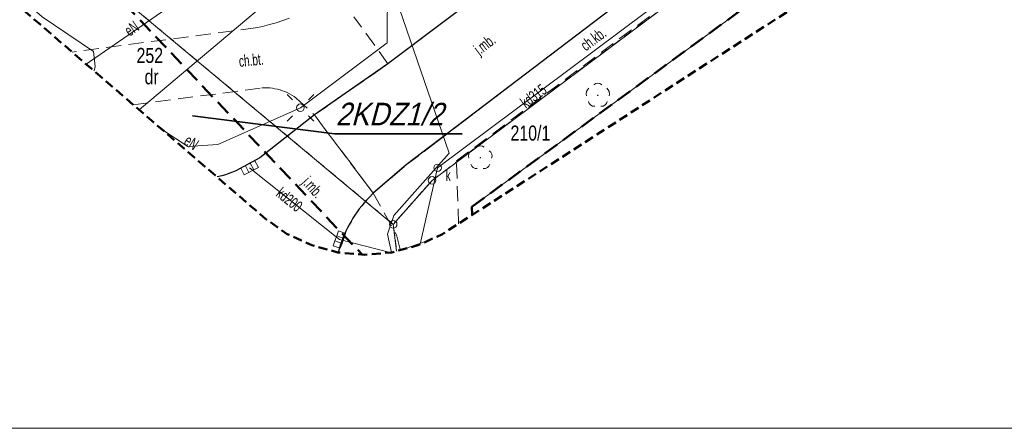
# Model space of a CAD drawing. Header units: metres. Extents: x 6546460 to 6547055, y 5576048 to 5576258.
# Tile 3 of 18: x 6546593 to 6546658, y 5576048 to 5576075. Entities that reach past the tile are written whole.
import ezdxf
from ezdxf.enums import TextEntityAlignment as Align

# ---------------------------------------------------------------- set-up
doc = ezdxf.new("R2010")
doc.units = ezdxf.units.M
doc.header["$MEASUREMENT"] = 0
for name, pattern in [('1.0_0.5', [1.5, 1, -0.5]), ('1.5_0.5', [2, 1.5, -0.5]), ('2', [0.9, 0.6, -0.3]), ('219-500', [0]), ('BKO', [1.5, 1, -0.5]), ('egug-500', [1, 0.5, -0.5])]:
    doc.linetypes.add(name, pattern=pattern)
doc.layers.get('0').update_dxf_attribs({"linetype": 'CONTINUOUS', "lineweight": 5})
for name, color, linetype in [('202-punkt graniczny', 7, 'CONTINUOUS'), ('203-punkt graniczny', 7, 'CONTINUOUS'), ('210-oznaczenie konturu użytku gruntowego', 7, 'CONTINUOUS'), ('211-numer działki ewidencyjnej', 7, 'CONTINUOUS'), ('218-kontur użytku gruntowego', 7, 'CONTINUOUS'), ('219-działka ewidencyjna', 7, 'CONTINUOUS'), ('chodnik', 7, 'CONTINUOUS'), ('chodnik-Atr17', 7, 'CONTINUOUS'), ('drzewo liściaste', 7, 'CONTINUOUS'), ('jezdnia', 7, 'CONTINUOUS'), ('jezdnia-Atr17', 7, 'CONTINUOUS'), ('komora podziemna', 7, 'CONTINUOUS'), ('kratka ściekowa', 7, 'CONTINUOUS'), ('krawężnik', 7, 'CONTINUOUS'), ('latarnia', 7, 'CONTINUOUS'), ('podpora przewodów', 7, 'CONTINUOUS'), ('przewód elektroenergetyczny podziemny', 7, 'CONTINUOUS'), ('przewód elektroenergetyczny podziemny-Atr1', 7, 'CONTINUOUS'), ('przewód kanalizacyjny', 7, 'CONTINUOUS'), ('przewód kanalizacyjny-Atr1', 7, 'CONTINUOUS'), ('przewód wodociągowy', 7, 'CONTINUOUS'), ('właz do komory lub kanału - okrągły', 7, 'CONTINUOUS'), ('właz do komory lub kanału - okrągły-Atr17', 7, 'CONTINUOUS'), ('Zakres', 7, 'CONTINUOUS')]:
    doc.layers.add(name, color=color, linetype=linetype)
doc.layers.add('mpzp', color=4, linetype='BKO', lineweight=50)
doc.styles.get("Standard").update_dxf_attribs({"font": 'Working1250', "width": 0.75})

# ---------------------------------------------------------------- blocks, each defined once
blk = doc.blocks.new('202')
at = {"color": 0, "linetype": 'Continuous', "lineweight": 0}
blk.add_circle((0, 0), 0.25, dxfattribs=at)
blk = doc.blocks.new('203')
at = {"linetype": 'Continuous', "lineweight": 0}
h = blk.add_hatch(color=0, dxfattribs=at)
edge = h.paths.add_edge_path()
edge.add_arc((0, 0), 0.045, 0, 360)
blk = doc.blocks.new('US15')
at = {"color": 0, "linetype": 'Continuous', "lineweight": 13}
blk.add_circle((0, 0), 0.25, dxfattribs=at)
blk = doc.blocks.new('US22')
at = {"color": 0, "linetype": 'Continuous', "lineweight": 13}
blk.add_circle((0, 0), 0.25, dxfattribs=at)
blk = doc.blocks.new('SM01')
at = {"color": 0, "linetype": 'Continuous', "lineweight": 13}
for p, q in [((-0.53, 0.531), (-0.883, 0.884)), ((0.531, 0.531), (0.884, 0.884)), ((-0.53, -0.53), (-0.883, -0.883)), ((0.531, -0.53), (0.884, -0.883))]:
    blk.add_line(p, q, dxfattribs=at)
blk.add_circle((0, 0), 0.25, dxfattribs=at)
blk = doc.blocks.new('US05')
at = {"color": 0, "linetype": 'Continuous', "lineweight": 13}
for p, q in [((-0.525, -0.25), (-0.525, 0.25)), ((-0.525, 0.25), (-0.175, 0.25)), ((-0.175, -0.25), (-0.175, 0.25)), ((-0.175, 0.25), (0.175, 0.25)), ((0.175, -0.25), (0.175, 0.25)), ((0.175, 0.25), (0.525, 0.25)), ((0.525, -0.25), (0.525, 0.25)), ((-0.525, -0.25), (-0.175, -0.25)), ((-0.175, -0.25), (0.175, -0.25)), ((0.175, -0.25), (0.525, -0.25))]:
    blk.add_line(p, q, dxfattribs=at)
blk = doc.blocks.new('OP021')
at = {"linetype": 'Continuous', "lineweight": 13}
h = blk.add_hatch(color=0, dxfattribs=at)
edge = h.paths.add_edge_path()
edge.add_arc((0, 0), 0.05, 0, 360)
at = {"color": 0, "linetype": 'Continuous', "lineweight": 13}
for centre, start, end in [((0, 0.4), 49.272, 130.728), ((-0.38, 0.124), 121.308, 202.548), ((0.38, 0.124), 337.452, 58.692), ((-0.235, -0.324), 193.221, 274.871), ((0.235, -0.324), 265.129, 346.779)]:
    blk.add_arc(centre, 0.4, start, end, dxfattribs=at)

msp = doc.modelspace()

# ---------------------------------------------------------------- linework, layer by layer
at = {"linetype": 'Continuous', "lineweight": 18}
msp.add_line((6546460.211, 5576047.95), (6547054.711, 5576047.95), dxfattribs=at)
at = {"layer": '218-kontur użytku gruntowego', "color": 3, "linetype": 'egug-500', "lineweight": 18, "flags": 128}
for points in [[(6546620.41, 5576064.4), (6546657.62, 5576092.19)], [(6546657.62, 5576092.19), (6546620.41, 5576064.4)], [(6546598.97, 5576077.21), (6546617.83, 5576061.48)], [(6546617.83, 5576061.48), (6546598.97, 5576077.21)], [(6546617.83, 5576061.48), (6546620.41, 5576064.4)], [(6546620.41, 5576064.4), (6546617.83, 5576061.48)]]:
    msp.add_lwpolyline(points, dxfattribs=at)
at = {"layer": '218-kontur użytku gruntowego', "color": 3, "linetype": 'egug-500', "lineweight": 18}
for points in [[(6546617.83, 5576061.48), (6546618.059, 5576059.707)], [(6546618.059, 5576059.707), (6546617.83, 5576061.48)]]:
    msp.add_lwpolyline(points, dxfattribs=at)
at = {"layer": '219-działka ewidencyjna', "color": 7, "linetype": '219-500', "lineweight": 18, "flags": 128}
for points in [[(6546623.05, 5576062.65), (6546666.86, 5576094.64)], [(6546657.62, 5576092.19), (6546620.41, 5576064.4)], [(6546598.97, 5576077.21), (6546617.83, 5576061.48)], [(6546620.41, 5576064.4), (6546617.83, 5576061.48)]]:
    msp.add_lwpolyline(points, dxfattribs=at)
at = {"layer": '219-działka ewidencyjna', "color": 7, "linetype": '219-500', "lineweight": 18}
for points in [[(6546623.05, 5576062.65), (6546623.08, 5576062.109)], [(6546617.83, 5576061.48), (6546618.059, 5576059.707)]]:
    msp.add_lwpolyline(points, dxfattribs=at)
at = {"layer": 'chodnik', "color": 7, "linetype": '1.0_0.5', "lineweight": 18}
for points in [[(6546622.167, 5576061.52), (6546622.03, 5576065.69), (6546637.42, 5576077.21), (6546651.96, 5576088.34), (6546654.86, 5576090.92), (6546656.53, 5576092.73), (6546657.62, 5576094.37), (6546658.26, 5576095.67), (6546656.75, 5576097.2), (6546655.7, 5576095.04), (6546654.57, 5576093.41), (6546653.4, 5576092.19), (6546650.9, 5576089.98), (6546636.18, 5576078.74), (6546618.7, 5576065.42), (6546617.41, 5576064.33), (6546616.5, 5576063.56), (6546618.7, 5576065.42), (6546617.41, 5576064.33), (6546616.5, 5576063.56), (6546618.04, 5576060.78), (6546618.301, 5576059.772)], [(6546610.94, 5576075.16), (6546610.5, 5576075), (6546610.06, 5576074.85), (6546609.61, 5576074.73), (6546609.16, 5576074.61), (6546608.7, 5576074.52), (6546596.524, 5576072.912)], [(6546600.575, 5576069.42), (6546609.12, 5576070.53), (6546609.29, 5576070.54), (6546609.47, 5576070.54), (6546609.64, 5576070.53), (6546609.81, 5576070.51), (6546609.98, 5576070.48), (6546610.15, 5576070.45), (6546610.32, 5576070.4), (6546610.48, 5576070.35), (6546610.64, 5576070.29), (6546610.8, 5576070.22), (6546610.95, 5576070.14), (6546611.1, 5576070.05), (6546611.25, 5576069.96), (6546611.39, 5576069.86), (6546612.6, 5576068.74), (6546617.48, 5576072.13), (6546615.22, 5576075.26)]]:
    msp.add_lwpolyline(points, dxfattribs=at)
at = {"layer": 'jezdnia', "color": 7, "linetype": '1.5_0.5', "lineweight": 18}
for points in [[(6546631.89, 5576082.99), (6546617.48, 5576072.13), (6546612.6, 5576068.74), (6546616.5, 5576063.56), (6546617.41, 5576064.33), (6546618.7, 5576065.42), (6546636.18, 5576078.74)], [(6546614.181, 5576059.618), (6546614.24, 5576059.83), (6546614.32, 5576060.08), (6546614.4, 5576060.32), (6546614.49, 5576060.56), (6546614.58, 5576060.79), (6546614.69, 5576061.02), (6546614.79, 5576061.24), (6546614.91, 5576061.46), (6546615.03, 5576061.68), (6546615.16, 5576061.89), (6546615.29, 5576062.1), (6546615.44, 5576062.31), (6546615.58, 5576062.51), (6546615.74, 5576062.71), (6546615.9, 5576062.9), (6546616.06, 5576063.08), (6546616.23, 5576063.26), (6546616.5, 5576063.56), (6546612.6, 5576068.74), (6546608.99, 5576065.9), (6546607.39, 5576065.04), (6546607.16, 5576064.95), (6546606.93, 5576064.86), (6546606.7, 5576064.77), (6546606.46, 5576064.69), (6546606.137, 5576064.625)]]:
    msp.add_lwpolyline(points, dxfattribs=at)
at = {"layer": 'komora podziemna', "color": 7, "linetype": 'Continuous', "lineweight": 18}
msp.add_lwpolyline([(6546618.581, 5576059.849), (6546620.14, 5576060.41), (6546620.144, 5576060.4)], dxfattribs=at)
at = {"layer": 'krawężnik', "color": 7, "linetype": 'Continuous', "lineweight": 25}
for points in [[(6546631.89, 5576082.99), (6546617.48, 5576072.13), (6546612.6, 5576068.74), (6546608.99, 5576065.9), (6546607.39, 5576065.04), (6546607.16, 5576064.95), (6546606.93, 5576064.86), (6546606.7, 5576064.77), (6546606.46, 5576064.69), (6546606.137, 5576064.625)], [(6546636.18, 5576078.74), (6546618.7, 5576065.42), (6546616.5, 5576063.56), (6546616.23, 5576063.26), (6546616.06, 5576063.08), (6546615.9, 5576062.9), (6546615.74, 5576062.71), (6546615.58, 5576062.51), (6546615.44, 5576062.31), (6546615.29, 5576062.1), (6546615.16, 5576061.89), (6546615.03, 5576061.68), (6546614.91, 5576061.46), (6546614.79, 5576061.24), (6546614.69, 5576061.02), (6546614.58, 5576060.79), (6546614.49, 5576060.56), (6546614.4, 5576060.32), (6546614.32, 5576060.08), (6546614.24, 5576059.83), (6546614.181, 5576059.618)]]:
    msp.add_lwpolyline(points, dxfattribs=at)
at = {"layer": 'mpzp', "linetype": 'Continuous', "lineweight": 35}
for q in [(6546604.505, 5576068.677), (6546622.405, 5576067.49)]:
    msp.add_line((6546613.926, 5576067.49), q, dxfattribs=at)
at = {"layer": 'mpzp', "linetype": 'BKO', "lineweight": 50}
for points in [[(6546623.08, 5576062.109), (6546623.05, 5576062.65), (6546666.86, 5576094.64), (6546666.98, 5576113.55), (6546665.161, 5576120.244)], [(6546548.931, 5576116.876), (6546561.35, 5576103.17), (6546598.97, 5576077.21), (6546615.766, 5576059.476)]]:
    msp.add_lwpolyline(points, dxfattribs=at)
at = {"layer": 'przewód elektroenergetyczny podziemny', "color": 1, "linetype": 'Continuous', "lineweight": 18}
for points in [[(6546597.448, 5576072.115), (6546606.45, 5576078.35), (6546610.12, 5576079.84), (6546611.62, 5576083.58), (6546608.76, 5576094.45), (6546606.92, 5576100.75), (6546605.81, 5576100.66)], [(6546608.49, 5576097.49), (6546610.49, 5576098.37), (6546621.55, 5576066.2), (6546617.87, 5576062.06), (6546617.46, 5576060.84), (6546617.725, 5576059.619)], [(6546602.458, 5576067.797), (6546604.21, 5576066.65), (6546606.2, 5576066.78), (6546611.67, 5576069.22), (6546617.44, 5576073.53), (6546617.45, 5576077.55)]]:
    msp.add_lwpolyline(points, dxfattribs=at)
at = {"layer": 'przewód kanalizacyjny', "color": 34, "linetype": 'Continuous', "lineweight": 18}
for points in [[(6546632.39, 5576095.55), (6546600.96, 5576069.088)], [(6546644.27, 5576083.17), (6546636.4, 5576076.92), (6546620.78, 5576065.23), (6546619.619, 5576060.158)], [(6546617.628, 5576059.61), (6546614.26, 5576060.47), (6546608.3, 5576065.23)]]:
    msp.add_lwpolyline(points, dxfattribs=at)
at = {"layer": 'przewód wodociągowy', "color": 5, "linetype": 'Continuous', "lineweight": 18}
msp.add_lwpolyline([(6546548.817, 5576117.842), (6546552.86, 5576112.86), (6546569, 5576097.6), (6546594.54, 5576075.24), (6546597.95, 5576072.96), (6546598.06, 5576071.96), (6546597.978, 5576071.659)], dxfattribs=at)
at = {"layer": 'Zakres', "color": 40, "linetype": '2', "lineweight": 50, "flags": 128}
msp.add_lwpolyline([(6546911.95, 5576210.76), (6546911.79, 5576210.74), (6546877.41, 5576209.15), (6546876.1, 5576209.01), (6546874.37, 5576208.54), (6546874.1, 5576208.44), (6546817.07, 5576185.89), (6546815.71, 5576185.23), (6546814.24, 5576184.2), (6546812.97, 5576182.93), (6546811.94, 5576181.46), (6546811.51, 5576180.65), (6546808.53, 5576174.25), (6546808.38, 5576174.18), (6546736.77, 5576152.25), (6546736.26, 5576152.08), (6546735.57, 5576151.8), (6546634.83, 5576106.65), (6546620.86, 5576132.09), (6546620.75, 5576132.28), (6546619.72, 5576133.75), (6546618.45, 5576135.02), (6546616.98, 5576136.05), (6546615.35, 5576136.81), (6546613.62, 5576137.28), (6546611.83, 5576137.43), (6546611.37, 5576137.42), (6546565.96, 5576135.39), (6546564.64, 5576135.24), (6546562.9, 5576134.78), (6546561.28, 5576134.02), (6546559.76, 5576132.95), (6546552.37, 5576126.67), (6546551.14, 5576125.44), (6546550.11, 5576123.97), (6546549.35, 5576122.34), (6546548.89, 5576120.61), (6546548.73, 5576118.82), (6546548.89, 5576117.03), (6546549.35, 5576115.3), (6546550.11, 5576113.67), (6546551.14, 5576112.2), (6546552.31, 5576111.02), (6546609.23, 5576061.96), (6546609.33, 5576061.87), (6546610.8, 5576060.84), (6546612.43, 5576060.09), (6546614.16, 5576059.62), (6546615.95, 5576059.46), (6546617.74, 5576059.62), (6546619.47, 5576060.09), (6546621.1, 5576060.84), (6546621.53, 5576061.11), (6546667.52, 5576090.76), (6546667.93, 5576090.95), (6546793.15, 5576125.15), (6546793.32, 5576125.2), (6546793.42, 5576125.22), (6546848.17, 5576141.79), (6546848.71, 5576141.97), (6546849.33, 5576142.21), (6546992.38, 5576205.01), (6546993.39, 5576205.52), (6546994.87, 5576206.55), (6546996.14, 5576207.82), (6546997.16, 5576209.29), (6546997.92, 5576210.92), (6546998.39, 5576212.65), (6546998.54, 5576214.44), (6546998.39, 5576216.23), (6546998.13, 5576217.33), (6546993.61, 5576232.86), (6546993.4, 5576233.5), (6546992.64, 5576235.12), (6546991.61, 5576236.59), (6546990.34, 5576237.86), (6546988.87, 5576238.89), (6546987.24, 5576239.65), (6546985.51, 5576240.12), (6546983.72, 5576240.27), (6546981.93, 5576240.12), (6546980.2, 5576239.65), (6546979.69, 5576239.45), (6546912.28, 5576210.85)], close=True, dxfattribs=at)
at = {"layer": 'Zakres', "color": 7, "linetype": '2', "lineweight": 25, "flags": 128}
msp.add_lwpolyline([(6546911.95, 5576210.76), (6546911.79, 5576210.74), (6546877.41, 5576209.15), (6546876.1, 5576209.01), (6546874.37, 5576208.54), (6546874.1, 5576208.44), (6546817.07, 5576185.89), (6546815.71, 5576185.23), (6546814.24, 5576184.2), (6546812.97, 5576182.93), (6546811.94, 5576181.46), (6546811.51, 5576180.65), (6546808.53, 5576174.25), (6546808.38, 5576174.18), (6546736.77, 5576152.25), (6546736.26, 5576152.08), (6546735.57, 5576151.8), (6546634.83, 5576106.65), (6546620.86, 5576132.09), (6546620.75, 5576132.28), (6546619.72, 5576133.75), (6546618.45, 5576135.02), (6546616.98, 5576136.05), (6546615.35, 5576136.81), (6546613.62, 5576137.28), (6546611.83, 5576137.43), (6546611.37, 5576137.42), (6546565.96, 5576135.39), (6546564.64, 5576135.24), (6546562.9, 5576134.78), (6546561.28, 5576134.02), (6546559.76, 5576132.95), (6546552.37, 5576126.67), (6546551.14, 5576125.44), (6546550.11, 5576123.97), (6546549.35, 5576122.34), (6546548.89, 5576120.61), (6546548.73, 5576118.82), (6546548.89, 5576117.03), (6546549.35, 5576115.3), (6546550.11, 5576113.67), (6546551.14, 5576112.2), (6546552.31, 5576111.02), (6546609.23, 5576061.96), (6546609.33, 5576061.87), (6546610.8, 5576060.84), (6546612.43, 5576060.09), (6546614.16, 5576059.62), (6546615.95, 5576059.46), (6546617.74, 5576059.62), (6546619.47, 5576060.09), (6546621.1, 5576060.84), (6546621.53, 5576061.11), (6546667.52, 5576090.76), (6546667.93, 5576090.95), (6546793.15, 5576125.15), (6546793.32, 5576125.2), (6546793.42, 5576125.22), (6546848.17, 5576141.79), (6546848.71, 5576141.97), (6546849.33, 5576142.21), (6546992.38, 5576205.01), (6546993.39, 5576205.52), (6546994.87, 5576206.55), (6546996.14, 5576207.82), (6546997.16, 5576209.29), (6546997.92, 5576210.92), (6546998.39, 5576212.65), (6546998.54, 5576214.44), (6546998.39, 5576216.23), (6546998.13, 5576217.33), (6546993.61, 5576232.86), (6546993.4, 5576233.5), (6546992.64, 5576235.12), (6546991.61, 5576236.59), (6546990.34, 5576237.86), (6546988.87, 5576238.89), (6546987.24, 5576239.65), (6546985.51, 5576240.12), (6546983.72, 5576240.27), (6546981.93, 5576240.12), (6546980.2, 5576239.65), (6546979.69, 5576239.45), (6546912.28, 5576210.85)], close=True, dxfattribs=at)

# ---------------------------------------------------------------- block references
at = {"layer": '202-punkt graniczny', "color": 7, "linetype": 'Continuous', "lineweight": 18}
for p in [(6546620.41, 5576064.4), (6546617.83, 5576061.48)]:
    msp.add_blockref('202', p, dxfattribs=at)
at = {"layer": '203-punkt graniczny', "color": 7, "linetype": 'Continuous', "lineweight": 18}
msp.add_blockref('203', (6546623.05, 5576062.65), dxfattribs=at)
at = {"layer": 'drzewo liściaste', "color": 94, "linetype": 'Continuous', "lineweight": 18}
for p in [(6546631.41, 5576070.04), (6546623.61, 5576065.9)]:
    msp.add_blockref('OP021', p, dxfattribs=at)
at = {"layer": 'kratka ściekowa', "color": 34, "linetype": 'Continuous', "lineweight": 18}
for p, rotation in [((6546608.3, 5576065.23), 27.193), ((6546614.26, 5576060.47), 69.937)]:
    msp.add_blockref('US05', p, dxfattribs=dict(at, rotation=rotation))
at = {"layer": 'latarnia', "color": 7, "linetype": 'Continuous', "lineweight": 18}
msp.add_blockref('SM01', (6546611.67, 5576069.22), dxfattribs=at)
at = {"layer": 'podpora przewodów', "color": 7, "linetype": 'Continuous', "lineweight": 18}
msp.add_blockref('US15', (6546611.67, 5576069.22), dxfattribs=at)
at = {"layer": 'właz do komory lub kanału - okrągły', "color": 7, "linetype": 'Continuous', "lineweight": 18}
msp.add_blockref('US22', (6546620.78, 5576065.23), dxfattribs=at)

# ---------------------------------------------------------------- texts
at = {"layer": '210-oznaczenie konturu użytku gruntowego', "color": 3, "linetype": 'Continuous', "lineweight": 18, "width": 0.79}
msp.add_text('dr', height=1, dxfattribs=at).set_placement((6546601.329, 5576070.772))
at = {"layer": '211-numer działki ewidencyjnej', "color": 7, "linetype": 'Continuous', "lineweight": 18, "width": 0.79}
msp.add_text('252', height=1, dxfattribs=at).set_placement((6546600.796, 5576073.19), align=Align.TOP_LEFT)
msp.add_text('210/1', height=1, dxfattribs=at).set_placement((6546625.614, 5576067.038))
at = {"layer": 'chodnik-Atr17', "color": 7, "width": 0.667}
for s, rotation, p in [('ch.kb.', 36.817, (6546630.62, 5576072.94)), ('ch.bt.', 5.60477, (6546607.625, 5576071.924))]:
    msp.add_text(s, height=0.75, rotation=rotation, dxfattribs=at).set_placement(p)
at = {"layer": 'jezdnia-Atr17', "color": 7, "width": 0.667}
for rotation, p in [(37.308, (6546623.547, 5576072.681)), (-47.956, (6546611.738, 5576064.232))]:
    msp.add_text('j.mb.', height=0.75, rotation=rotation, dxfattribs=at).set_placement(p)
at = {"layer": 'mpzp', "color": 4, "linetype": 'Continuous', "lineweight": 35, "oblique": 15, "width": 0.9}
msp.add_text('2KDZ1/2', height=1.5, rotation=359.92615, dxfattribs=at).set_placement((6546614.024, 5576069.551), align=Align.TOP_LEFT)
at = {"layer": 'przewód elektroenergetyczny podziemny-Atr1', "color": 1, "width": 0.667}
msp.add_text('eN', height=0.75, rotation=34.708, dxfattribs=at).set_placement((6546600.121, 5576074.231), align=Align.MIDDLE_LEFT)
msp.add_text('eN', height=0.75, rotation=-33.209, dxfattribs=at).set_placement((6546603.878, 5576066.838))
at = {"layer": 'przewód kanalizacyjny-Atr1', "color": 34, "width": 0.667}
for s, rotation, p in [('kd315', 36.811, (6546626.41, 5576069.45)), ('kd200', -38.613, (6546610.23, 5576063.69))]:
    msp.add_text(s, height=0.75, rotation=rotation, dxfattribs=at).set_placement(p, align=Align.MIDDLE_LEFT)
at = {"layer": 'właz do komory lub kanału - okrągły-Atr17', "color": 7, "width": 0.667}
msp.add_text('k', height=0.75, dxfattribs=at).set_placement((6546621.31, 5576064.36))

doc.saveas('drawing.dxf')
